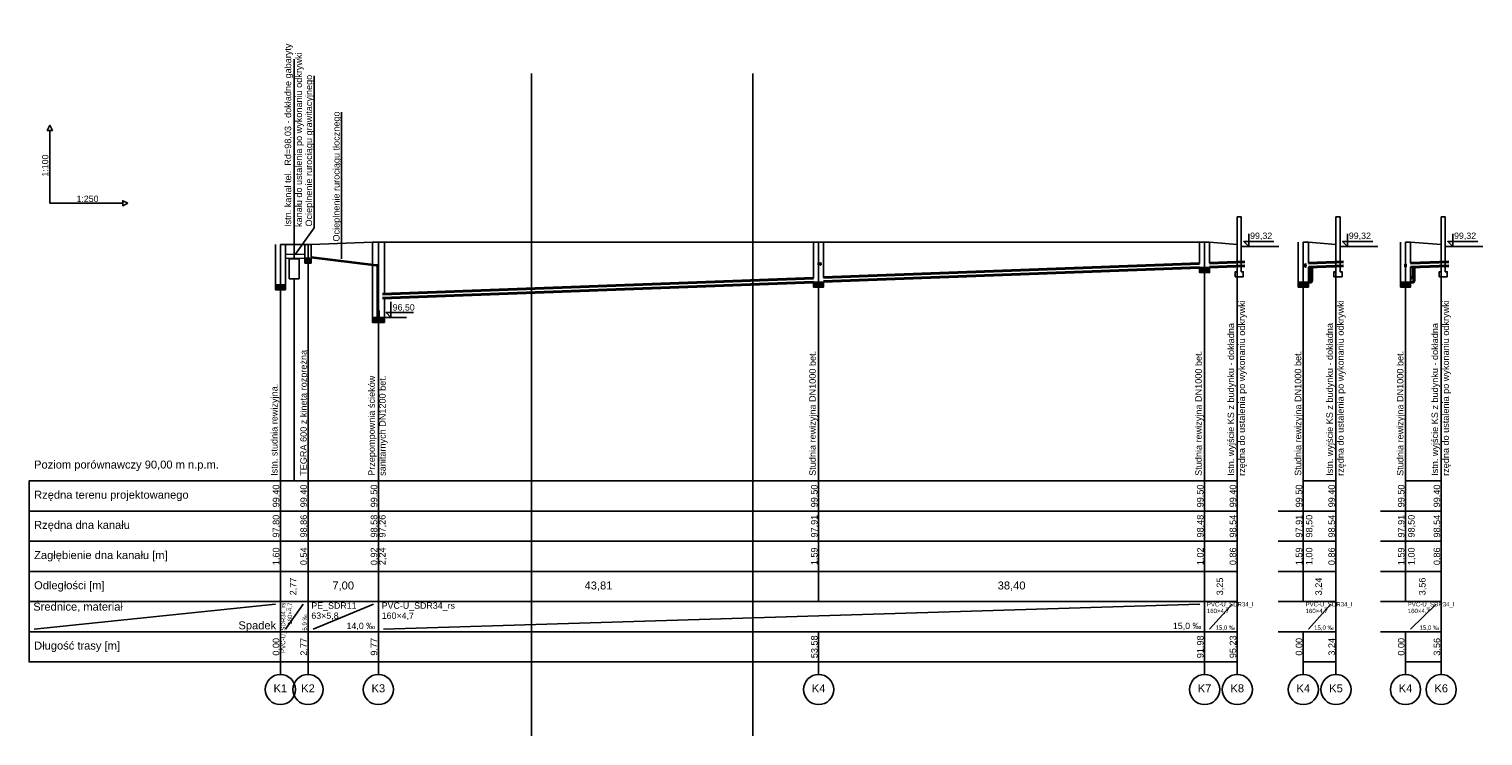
# Model space of a CAD drawing. Header units: inches. Extents: x -0.1 to 61.6, y -41.6 to 57.2.
# Tile 4 of 4: x 0 to 57.9, y 29.1 to 57.2. Entities that reach past the tile are written whole.
import ezdxf
from ezdxf.lldxf.tags import DXFTag

# ---------------------------------------------------------------- set-up
doc = ezdxf.new("R2010")
doc.units = ezdxf.units.IN
doc.header["$MEASUREMENT"] = 0
for name, color, linetype, true_color in [('IS_Grafika', 7, 'SOLID', 0x000000), ('IS_Kolizje_-_opisy', 7, 'SOLID', 0x000000), ('IS_Sieci_na_profilu', 7, 'SOLID', 0x000000), ('IS_Tabelka_profilu', 7, 'SOLID', 0x000000), ('IS_Tabelka_profilu_-_opisy', 7, 'SOLID', 0x000000), ('IS_Teren_proj', 7, 'SOLID', 0x000000)]:
    doc.layers.add(name, color=color, linetype=linetype, true_color=true_color)
doc.layers.add('IS_KS', color=34, linetype='Continuous', lineweight=40)
tags = doc.linetypes.add('DASHDOT', pattern=[20, 10, -5, 0, -5]).pattern_tags.tags
tags[10:11] = [DXFTag(74, 4), DXFTag(75, 0), DXFTag(340, '0'), DXFTag(46, 0.0), DXFTag(50, 0.0), DXFTag(44, 0.0), DXFTag(45, 0.0)]
tags[8:9] = [DXFTag(74, 4), DXFTag(75, 0), DXFTag(340, '0'), DXFTag(46, 0.0), DXFTag(50, 0.0), DXFTag(44, 0.0), DXFTag(45, 0.0)]
tags[6:7] = [DXFTag(74, 4), DXFTag(75, 0), DXFTag(340, '0'), DXFTag(46, 0.0), DXFTag(50, 0.0), DXFTag(44, 0.0), DXFTag(45, 0.0)]
tags[4:5] = [DXFTag(74, 4), DXFTag(75, 0), DXFTag(340, '0'), DXFTag(46, 0.0), DXFTag(50, 0.0), DXFTag(44, 0.0), DXFTag(45, 0.0)]
tags = doc.linetypes.add('DOT', pattern=[5, 0, -5]).pattern_tags.tags
tags[6:7] = [DXFTag(74, 4), DXFTag(75, 0), DXFTag(340, '0'), DXFTag(46, 0.0), DXFTag(50, 0.0), DXFTag(44, 0.0), DXFTag(45, 0.0)]
tags[4:5] = [DXFTag(74, 4), DXFTag(75, 0), DXFTag(340, '0'), DXFTag(46, 0.0), DXFTag(50, 0.0), DXFTag(44, 0.0), DXFTag(45, 0.0)]
tags = doc.linetypes.add('SOLID', pattern=[10, 10, 0]).pattern_tags.tags
tags[6:7] = [DXFTag(74, 4), DXFTag(75, 0), DXFTag(340, '0'), DXFTag(46, 0.0), DXFTag(50, 0.0), DXFTag(44, 0.0), DXFTag(45, 0.0)]
tags[4:5] = [DXFTag(74, 4), DXFTag(75, 0), DXFTag(340, '0'), DXFTag(46, 0.0), DXFTag(50, 0.0), DXFTag(44, 0.0), DXFTag(45, 0.0)]

msp = doc.modelspace()

# ---------------------------------------------------------------- hatches: boundary and pattern name
at = {"layer": 'IS_Sieci_na_profilu', "ltscale": 0.01}
for color, points in [(256, [(10.98, 48.137), (11.1, 48.137), (11.22, 48.137), (11.22, 47.937), (11.1, 47.937), (10.98, 47.937)]), (256, [(46.58, 47.758), (46.78, 47.758), (46.98, 47.758), (46.98, 47.558), (46.78, 47.558), (46.58, 47.558)]), (256, [(9.8, 47.073), (10, 47.073), (10.2, 47.073), (10.2, 46.873), (10, 46.873), (9.8, 46.873)]), (256, [(31.22, 47.182), (31.42, 47.182), (31.62, 47.182), (31.62, 46.982), (31.42, 46.982), (31.22, 46.982)]), (256, [(50.509, 47.182), (50.709, 47.182), (50.909, 47.182), (50.909, 46.982), (50.709, 46.982), (50.509, 46.982)]), (256, [(54.576, 47.182), (54.776, 47.182), (54.976, 47.182), (54.976, 46.982), (54.776, 46.982), (54.576, 46.982)]), (256, [(13.66, 45.773), (13.9, 45.773), (14.14, 45.773), (14.14, 45.573), (13.9, 45.573), (13.66, 45.573)]), (9, [(13.9, 45.773), (13.93, 45.773), (13.93, 45.998), (13.922, 46.073), (13.9, 46.073), (13.877, 46.073), (13.87, 45.998), (13.87, 45.773)])]:
    msp.add_hatch(color=color, dxfattribs=at).paths.add_polyline_path(points)

# ---------------------------------------------------------------- linework, layer by layer
at = {"linetype": 'DASHDOT', "ltscale": 0.1}
for p, q in [((20, 55.473), (20, 29.129)), ((28.796, 55.473), (28.796, 29.129))]:
    msp.add_line(p, q, dxfattribs=at)
for p, q in [((10.75, 48.103), (10.35, 48.103)), ((10.35, 48.103), (10.35, 47.303)), ((10.75, 47.303), (10.75, 48.103)), ((10.35, 47.303), (10.75, 47.303)), ((10.55, 39.273), (10.55, 47.303)), ((14.06, 45.773), (15.017, 45.773))]:
    msp.add_line(p, q)
msp.add_lwpolyline([(15.3, 45.975), (14.212, 45.975), (14.4, 45.773), (14.4, 46.398)])
at = {"layer": 'IS_Grafika', "ltscale": 0.01}
for points in [[(0.826, 53.416), (0.926, 53.216), (0.726, 53.216), (0.826, 53.416)], [(0.826, 50.316), (0.826, 53.216)], [(3.926, 50.316), (3.726, 50.216), (3.726, 50.416), (3.926, 50.316)], [(3.726, 50.316), (0.826, 50.316)]]:
    msp.add_lwpolyline(points, dxfattribs=at)
at = {"layer": 'IS_Kolizje_-_opisy', "ltscale": 0.01}
for points in [[(10.55, 56.043), (10.55, 48.103)], [(11.341, 55.379), (11.341, 49.339)], [(12.433, 53.943), (12.433, 48.103)], [(10.59, 48.284), (11.341, 49.339)]]:
    msp.add_lwpolyline(points, dxfattribs=at)
at = {"layer": 'IS_KS'}
for p, q in [((46.58, 47.918), (31.62, 47.357)), ((46.58, 47.758), (31.62, 47.197)), ((48.382, 47.986), (46.98, 47.933)), ((48.382, 47.826), (46.98, 47.773)), ((52.311, 47.986), (50.909, 47.933)), ((52.311, 47.826), (50.909, 47.773)), ((56.498, 47.986), (54.976, 47.929)), ((56.498, 47.826), (54.976, 47.769)), ((31.22, 47.342), (14.06, 46.699)), ((31.22, 47.182), (14.06, 46.539))]:
    msp.add_line(p, q, dxfattribs=at)
for points in [[(51.053, 47.778), (51.053, 47.262), (51.021, 47.182), (50.909, 47.182)], [(51.009, 47.777), (51.009, 47.372), (50.977, 47.292), (50.909, 47.292)], [(55.12, 47.774), (55.12, 47.262), (55.088, 47.182), (54.976, 47.182)], [(55.076, 47.772), (55.076, 47.422), (55.044, 47.342), (54.976, 47.342)]]:
    msp.add_lwpolyline(points, dxfattribs=at)
at = {"layer": 'IS_Sieci_na_profilu', "ltscale": 0.01}
for points in [[(48.08, 49.773), (48.08, 47.593), (48, 47.593), (48, 47.393), (48.32, 47.393), (48.32, 47.593), (48.24, 47.593), (48.24, 49.773), (48.08, 49.773)], [(52.009, 49.773), (52.009, 47.593), (51.929, 47.593), (51.929, 47.393), (52.249, 47.393), (52.249, 47.593), (52.169, 47.593), (52.169, 49.773), (52.009, 49.773)], [(56.196, 49.773), (56.196, 47.593), (56.116, 47.593), (56.116, 47.393), (56.436, 47.393), (56.436, 47.593), (56.356, 47.593), (56.356, 49.773), (56.196, 49.773)], [(9.8, 47.073), (9.8, 48.673)], [(10.2, 47.073), (10.2, 48.673)], [(10.98, 48.137), (10.98, 48.673)], [(11.22, 48.184), (11.22, 48.673)], [(13.66, 47.891), (13.66, 48.773)], [(14.14, 46.699), (14.14, 48.773)], [(31.22, 47.342), (31.22, 48.773)], [(31.62, 47.357), (31.62, 48.773)], [(46.58, 47.918), (46.58, 48.773)], [(46.98, 47.933), (46.98, 48.773)], [(48.54, 49.093), (48.54, 48.593), (48.34, 48.793), (49.54, 48.793)], [(50.509, 47.182), (50.509, 48.773)], [(50.909, 47.933), (50.909, 48.773)], [(52.469, 49.093), (52.469, 48.593), (52.269, 48.793), (53.469, 48.793)], [(54.576, 47.182), (54.576, 48.773)], [(54.976, 47.929), (54.976, 48.773)], [(56.656, 49.093), (56.656, 48.593), (56.456, 48.793), (57.656, 48.793)], [(10.2, 48.276), (10.98, 48.292)], [(10.2, 48.121), (10.98, 48.137)], [(10.98, 48.137), (11.1, 48.137), (11.1, 48.137), (11.22, 48.137), (11.22, 48.137), (11.1, 48.137), (11.1, 48.137), (10.98, 48.137)], [(10.98, 48.137), (11.1, 48.137), (11.1, 48.137), (11.22, 48.137), (11.22, 47.937), (11.1, 47.937), (11.1, 47.937), (10.98, 47.937), (10.98, 48.137)], [(11.22, 48.185), (13.815, 47.87)], [(11.22, 48.137), (11.22, 48.148)], [(11.22, 48.147), (13.815, 47.832)], [(48.24, 48.593), (49.74, 48.593)], [(52.169, 48.593), (53.669, 48.593)], [(56.356, 48.593), (57.856, 48.593)], [(13.66, 45.773), (13.66, 47.851)], [(13.815, 47.869), (13.861, 47.869), (13.861, 45.809), (13.87, 45.809)], [(13.87, 45.791), (13.854, 45.791), (13.854, 47.833), (13.815, 47.833)], [(46.58, 47.758), (46.78, 47.758), (46.78, 47.758), (46.98, 47.758), (46.98, 47.758), (46.78, 47.758), (46.78, 47.758), (46.58, 47.758)], [(46.58, 47.758), (46.78, 47.758), (46.78, 47.758), (46.98, 47.758), (46.98, 47.558), (46.78, 47.558), (46.78, 47.558), (46.58, 47.558), (46.58, 47.758)], [(46.98, 47.758), (46.98, 47.773)], [(50.909, 47.182), (50.909, 47.773)], [(54.976, 47.182), (54.976, 47.769)], [(9.8, 47.073), (10, 47.073), (10, 47.073), (10.2, 47.073), (10.2, 47.073), (10, 47.073), (10, 47.073), (9.8, 47.073)], [(9.8, 47.073), (10, 47.073), (10, 47.073), (10.2, 47.073), (10.2, 46.873), (10, 46.873), (10, 46.873), (9.8, 46.873), (9.8, 47.073)], [(31.22, 47.182), (31.42, 47.182), (31.42, 47.182), (31.62, 47.182), (31.62, 47.182), (31.42, 47.182), (31.42, 47.182), (31.22, 47.182)], [(31.22, 47.182), (31.42, 47.182), (31.42, 47.182), (31.62, 47.182), (31.62, 46.982), (31.42, 46.982), (31.42, 46.982), (31.22, 46.982), (31.22, 47.182)], [(31.62, 47.182), (31.62, 47.197)], [(50.509, 47.182), (50.709, 47.182), (50.709, 47.182), (50.909, 47.182), (50.909, 47.182), (50.709, 47.182), (50.709, 47.182), (50.509, 47.182)], [(50.509, 47.182), (50.709, 47.182), (50.709, 47.182), (50.909, 47.182), (50.909, 46.982), (50.709, 46.982), (50.709, 46.982), (50.509, 46.982), (50.509, 47.182)], [(54.576, 47.182), (54.776, 47.182), (54.776, 47.182), (54.976, 47.182), (54.976, 47.182), (54.776, 47.182), (54.776, 47.182), (54.576, 47.182)], [(54.576, 47.182), (54.776, 47.182), (54.776, 47.182), (54.976, 47.182), (54.976, 46.982), (54.776, 46.982), (54.776, 46.982), (54.576, 46.982), (54.576, 47.182)], [(14.14, 45.773), (14.14, 46.539)], [(13.66, 45.773), (13.9, 45.773), (13.9, 45.773), (14.14, 45.773), (14.14, 45.573), (13.9, 45.573), (13.9, 45.573), (13.66, 45.573), (13.66, 45.773)], [(13.815, 45.773), (13.9, 45.773), (13.9, 45.773), (13.985, 45.773), (13.985, 45.773), (13.9, 45.773), (13.9, 45.773), (13.815, 45.773)], [(13.9, 45.773), (13.93, 45.773), (13.93, 45.998), (13.922, 46.073), (13.9, 46.073), (13.9, 46.073), (13.877, 46.073), (13.87, 45.998), (13.87, 45.773), (13.9, 45.773)]]:
    msp.add_lwpolyline(points, dxfattribs=at)
for centre, major_axis, ratio in [((31.42, 47.905), (0, 0.055), 0.4), ((31.5, 47.904), (0, 0.055), 0.366192), ((50.79, 47.841), (0, 0.08), 0.4), ((54.776, 47.841), (0, 0.08), 0.4)]:
    msp.add_ellipse(centre, major_axis=major_axis, ratio=ratio, dxfattribs=at)
at = {"layer": 'IS_Sieci_na_profilu', "linetype": 'DOT', "ltscale": 0.01}
for centre in [(50.909, 47.262), (54.976, 47.262)]:
    msp.add_ellipse(centre, major_axis=(0, 0.08), ratio=0.000209, dxfattribs=at)
at = {"layer": 'IS_Tabelka_profilu', "ltscale": 0.01}
for points in [[(10, 48.673), (10, 39.273)], [(10, 39.273), (10, 48.673)], [(11.1, 48.673), (11.1, 39.273)], [(11.1, 39.273), (11.1, 48.673)], [(13.9, 48.773), (13.9, 39.273)], [(13.9, 39.273), (13.9, 48.773)], [(31.42, 48.773), (31.42, 39.273)], [(31.42, 39.273), (31.42, 48.773)], [(46.78, 48.773), (46.78, 39.273)], [(46.78, 39.273), (46.78, 48.773)], [(48.08, 48.773), (48.08, 39.273)], [(50.709, 48.773), (50.709, 39.273)], [(50.709, 39.273), (50.709, 48.773)], [(52.009, 48.773), (52.009, 39.273)], [(54.776, 48.773), (54.776, 39.273)], [(54.776, 39.273), (54.776, 48.773)], [(56.196, 48.773), (56.196, 39.273)], [(10, 39.273), (10, 40.473)], [(11.1, 39.273), (11.1, 40.473)], [(13.9, 39.273), (13.9, 40.473)], [(31.42, 39.273), (31.42, 40.473)], [(46.78, 39.273), (46.78, 40.473)], [(48.08, 39.273), (48.08, 40.473)], [(50.709, 39.273), (50.709, 40.473)], [(52.009, 39.273), (52.009, 40.473)], [(54.776, 39.273), (54.776, 40.473)], [(56.196, 39.273), (56.196, 40.473)], [(10, 32.073), (0, 32.073), (0, 39.273), (10, 39.273)], [(10, 32.073), (0, 32.073), (0, 39.273), (10, 39.273), (10, 32.073)], [(11.1, 34.473), (10, 34.473), (10, 39.273), (11.1, 39.273), (11.1, 34.473)], [(13.9, 34.473), (11.1, 34.473), (11.1, 39.273), (13.9, 39.273), (13.9, 34.473)], [(31.42, 34.473), (13.9, 34.473), (13.9, 39.273), (31.42, 39.273), (31.42, 34.473)], [(46.78, 34.473), (31.42, 34.473), (31.42, 39.273), (46.78, 39.273), (46.78, 34.473)], [(48.08, 34.473), (46.78, 34.473), (46.78, 39.273), (48.08, 39.273), (48.08, 34.473)], [(52.009, 34.473), (50.709, 34.473), (50.709, 39.273), (52.009, 39.273), (52.009, 34.473)], [(56.196, 34.473), (54.776, 34.473), (54.776, 39.273), (56.196, 39.273), (56.196, 34.473)], [(0, 38.073), (10, 38.073)], [(10, 38.073), (11.1, 38.073)], [(11.1, 38.073), (13.9, 38.073)], [(13.9, 38.073), (31.42, 38.073)], [(31.42, 38.073), (46.78, 38.073)], [(46.78, 38.073), (48.08, 38.073)], [(49.709, 38.073), (50.709, 38.073)], [(50.709, 38.073), (52.009, 38.073)], [(53.776, 38.073), (54.776, 38.073)], [(54.776, 38.073), (56.196, 38.073)], [(0, 36.873), (10, 36.873)], [(10, 36.873), (11.1, 36.873)], [(11.1, 36.873), (13.9, 36.873)], [(13.9, 36.873), (31.42, 36.873)], [(31.42, 36.873), (46.78, 36.873)], [(46.78, 36.873), (48.08, 36.873)], [(49.709, 36.873), (50.709, 36.873)], [(50.709, 36.873), (52.009, 36.873)], [(53.776, 36.873), (54.776, 36.873)], [(54.776, 36.873), (56.196, 36.873)], [(0, 35.673), (10, 35.673)], [(10, 35.673), (11.1, 35.673)], [(11.1, 35.673), (13.9, 35.673)], [(13.9, 35.673), (31.42, 35.673)], [(31.42, 35.673), (46.78, 35.673)], [(46.78, 35.673), (48.08, 35.673)], [(49.709, 35.673), (50.709, 35.673)], [(50.709, 35.673), (52.009, 35.673)], [(53.776, 35.673), (54.776, 35.673)], [(54.776, 35.673), (56.196, 35.673)], [(0, 34.473), (10, 34.473)], [(10, 34.473), (11.1, 34.473)], [(11.1, 33.273), (11.1, 34.473)], [(11.1, 34.473), (13.9, 34.473)], [(13.9, 33.273), (13.9, 34.473)], [(13.9, 34.473), (31.42, 34.473)], [(31.42, 34.473), (46.78, 34.473)], [(46.78, 33.273), (46.78, 34.473)], [(46.78, 34.473), (48.08, 34.473)], [(48.08, 33.273), (48.08, 34.473)], [(49.709, 34.473), (50.709, 34.473)], [(50.709, 34.473), (52.009, 34.473)], [(52.009, 33.273), (52.009, 34.473)], [(53.776, 34.473), (54.776, 34.473)], [(54.776, 34.473), (56.196, 34.473)], [(56.196, 33.273), (56.196, 34.473)], [(0, 33.273), (10, 33.273)], [(11.1, 32.073), (10, 32.073), (10, 33.273), (11.1, 33.273), (11.1, 32.073)], [(10, 33.273), (11.1, 33.273)], [(13.9, 32.073), (11.1, 32.073), (11.1, 33.273), (13.9, 33.273), (13.9, 32.073)], [(11.1, 33.273), (13.9, 33.273)], [(31.42, 32.073), (13.9, 32.073), (13.9, 33.273), (31.42, 33.273), (31.42, 32.073)], [(13.9, 33.273), (31.42, 33.273)], [(46.78, 32.073), (31.42, 32.073), (31.42, 33.273), (46.78, 33.273), (46.78, 32.073)], [(31.42, 33.273), (46.78, 33.273)], [(48.08, 32.073), (46.78, 32.073), (46.78, 33.273), (48.08, 33.273), (48.08, 32.073)], [(46.78, 33.273), (48.08, 33.273)], [(49.709, 33.273), (50.709, 33.273)], [(52.009, 32.073), (50.709, 32.073), (50.709, 33.273), (52.009, 33.273), (52.009, 32.073)], [(50.709, 33.273), (52.009, 33.273)], [(53.776, 33.273), (54.776, 33.273)], [(56.196, 32.073), (54.776, 32.073), (54.776, 33.273), (56.196, 33.273), (56.196, 32.073)], [(54.776, 33.273), (56.196, 33.273)], [(10, 32.073), (11.1, 32.073)], [(11.1, 32.073), (13.9, 32.073)], [(13.9, 32.073), (31.42, 32.073)], [(31.42, 32.073), (46.78, 32.073)], [(46.78, 32.073), (48.08, 32.073)], [(50.709, 32.073), (52.009, 32.073)], [(54.776, 32.073), (56.196, 32.073)]]:
    msp.add_lwpolyline(points, dxfattribs=at)
at = {"layer": 'IS_Tabelka_profilu_-_opisy', "ltscale": 0.01}
for points in [[(0.2, 33.373), (9.8, 34.373)], [(10.2, 33.373), (10.906, 34.373)], [(11.3, 33.373), (13.7, 34.373)], [(14.1, 33.373), (46.585, 34.373)], [(46.98, 33.373), (47.88, 34.373)], [(50.909, 33.373), (51.805, 34.373)], [(54.976, 33.373), (56, 34.373)], [(10, 31.573), (10, 32.073)], [(11.1, 31.573), (11.1, 32.073)], [(13.9, 31.573), (13.9, 32.073)], [(31.42, 31.573), (31.42, 32.073)], [(46.78, 31.573), (46.78, 32.073)], [(48.08, 31.573), (48.08, 32.073)], [(50.709, 31.573), (50.709, 32.073)], [(52.009, 31.573), (52.009, 32.073)], [(54.776, 31.573), (54.776, 32.073)], [(56.196, 31.573), (56.196, 32.073)]]:
    msp.add_lwpolyline(points, dxfattribs=at)
for centre in [(10, 30.973), (11.1, 30.973), (13.9, 30.973), (31.42, 30.973), (46.78, 30.973), (48.08, 30.973), (50.709, 30.973), (52.009, 30.973), (54.776, 30.973), (56.196, 30.973)]:
    msp.add_ellipse(centre, major_axis=(0.6, 0), ratio=1, dxfattribs=at)
at = {"layer": 'IS_Teren_proj', "ltscale": 0.01}
for points in [[(10, 48.673), (10.2, 48.673)], [(10.2, 48.673), (10.98, 48.673)], [(10.98, 48.673), (11.1, 48.673)], [(11.1, 48.673), (11.22, 48.673)], [(11.22, 48.673), (13.66, 48.773)], [(13.66, 48.773), (13.9, 48.773)], [(13.9, 48.773), (14.06, 48.773)], [(13.985, 48.773), (31.22, 48.773)], [(31.22, 48.773), (31.42, 48.773)], [(31.42, 48.773), (31.62, 48.773)], [(31.62, 48.773), (46.58, 48.773)], [(46.58, 48.773), (46.78, 48.773)], [(46.78, 48.773), (46.98, 48.773)], [(46.98, 48.773), (48.08, 48.673)], [(50.709, 48.773), (50.909, 48.773)], [(50.909, 48.773), (52.009, 48.673)], [(54.776, 48.773), (54.976, 48.773)], [(54.976, 48.773), (56.196, 48.673)]]:
    msp.add_lwpolyline(points, dxfattribs=at)

# ---------------------------------------------------------------- texts
at = {"layer": 'IS_Grafika', "ltscale": 0.01, "insert": (0.768, 51.816), "char_height": 0.25, "attachment_point": 8, "rotation": 90}
msp.add_mtext('\\fArial|b0|i0;1:100', dxfattribs=at)
at = {"layer": 'IS_Grafika', "ltscale": 0.01, "insert": (2.326, 50.366), "char_height": 0.25, "attachment_point": 8}
msp.add_mtext('\\fArial|b0|i0;1:250', dxfattribs=at)
at = {"layer": 'IS_Kolizje_-_opisy', "ltscale": 0.01, "char_height": 0.2592, "width": 8.09705, "attachment_point": 7, "rotation": 90}
for s, insert in [('\\fArial|b0|i0;Istn. kana\\fArial|b0|i0|c238;ł tel\\fArial|b0|i0;.  Rd=98,03 - dok\\fArial|b0|i0|c238;ładne gabaryty kanału do ustalenia po wykonaniu odkrywki', (10.94, 49.373)), ('\\fArial|b0|i0;Ocieplnenie ruroci\\fArial|b0|i0|c238;ągu grawitacyjnego', (11.341, 49.389)), ('\\fArial|b0|i0;Ocieplnenie ruroci\\fArial|b0|i0|c238;ągu tłocznego', (12.433, 48.793))]:
    msp.add_mtext(s, dxfattribs=dict(at, insert=insert))
at = {"layer": 'IS_Sieci_na_profilu', "ltscale": 0.01, "char_height": 0.252, "attachment_point": 7}
for insert in [(48.59, 48.851), (52.519, 48.851), (56.706, 48.851)]:
    msp.add_mtext('\\fArial|b0|i0;99,32', dxfattribs=dict(at, insert=insert))
at = {"layer": 'IS_Tabelka_profilu_-_opisy', "ltscale": 0.01}
for s, insert, char_height, attachment_point in [('\\fArial|b0|i0;96,50', (14.467, 46.3), 0.252, 1), ('\\fArial|b0|i0;Poziom porównawczy 90,00 m n.p.m.', (0.2, 40.08), 0.3168, 1), ('\\fArial|b0|i0;Rzędna terenu projektowanego', (0.2, 38.88), 0.3168, 1), ('\\fArial|b0|i0;Rzędna dna kanału', (0.2, 37.68), 0.3168, 1), ('\\fArial|b0|i0;Zagłębienie dna kanału [m]', (0.2, 36.48), 0.3168, 1), ('\\fArial|b0|i0;Odległości [m]', (0.2, 35.28), 0.3168, 1), ('\\fArial|b0|i0;7,00', (12.5, 34.895), 0.3168, 8), ('\\fArial|b0|i0;43,81', (22.66, 34.895), 0.3168, 8), ('\\fArial|b0|i0;38,40', (39.1, 34.895), 0.3168, 8), ('\\fArial|b0|i0;Średnice, materiał', (0.167, 34.43), 0.3168, 1), ('\\fArial|b0|i0;PE_SDR11', (11.233, 34.437), 0.252, 1), ('\\fArial|b0|i0;PVC-U_SDR34_rs', (14.033, 34.437), 0.252, 1), ('\\fArial|b0|i0;160×4,7', (46.869, 34.185), 0.1728, 1), ('\\fArial|b0|i0;PVC-U_SDR34_l', (46.869, 34.452), 0.1728, 1), ('\\fArial|b0|i0;160×4,7', (50.798, 34.185), 0.1728, 1), ('\\fArial|b0|i0;PVC-U_SDR34_l', (50.798, 34.452), 0.1728, 1), ('\\fArial|b0|i0;160×4,7', (54.865, 34.185), 0.1728, 1), ('\\fArial|b0|i0;PVC-U_SDR34_l', (54.865, 34.452), 0.1728, 1), ('\\fArial|b0|i0;Spadek', (9.833, 33.273), 0.3168, 9), ('\\fArial|b0|i0;63×5,8', (11.233, 34.037), 0.252, 1), ('\\fArial|b0|i0;14,0 ‰', (13.767, 33.331), 0.252, 9), ('\\fArial|b0|i0;160×4,7', (14.033, 34.037), 0.252, 1), ('\\fArial|b0|i0;15,0 ‰', (46.652, 33.331), 0.252, 9), ('\\fArial|b0|i0;15,0 ‰', (47.991, 33.316), 0.1728, 9), ('\\fArial|b0|i0;Długość trasy [m]', (0.2, 32.88), 0.3168, 1), ('\\fArial|b0|i0;K1', (10, 31.18), 0.3168, 2), ('\\fArial|b0|i0;K2', (11.1, 31.18), 0.3168, 2), ('\\fArial|b0|i0;K3', (13.9, 31.18), 0.3168, 2), ('\\fArial|b0|i0;K4', (31.42, 31.18), 0.3168, 2), ('\\fArial|b0|i0;K7', (46.78, 31.18), 0.3168, 2), ('\\fArial|b0|i0;K8', (48.08, 31.18), 0.3168, 2), ('\\fArial|b0|i0;K4', (50.709, 31.18), 0.3168, 2), ('\\fArial|b0|i0;K5', (52.009, 31.18), 0.3168, 2), ('\\fArial|b0|i0;K4', (54.776, 31.18), 0.3168, 2), ('\\fArial|b0|i0;K6', (56.196, 31.18), 0.3168, 2)]:
    msp.add_mtext(s, dxfattribs=dict(at, insert=insert, char_height=char_height, attachment_point=attachment_point))
at = {"layer": 'IS_Tabelka_profilu_-_opisy', "ltscale": 0.01, "char_height": 0.2592, "width": 7.16778, "attachment_point": 7, "rotation": 90}
for insert in [(48.465, 39.473), (52.395, 39.473), (56.581, 39.473)]:
    msp.add_mtext('\\fArial|b0|i0;Istn. wyj\\fArial|b0|i0|c238;ście KS z budynku - dokładna rzędna do ustalenia po wykonaniu odkrywki', dxfattribs=dict(at, insert=insert))
at = {"layer": 'IS_Tabelka_profilu_-_opisy', "ltscale": 0.01, "rotation": 90}
for s, insert, char_height, attachment_point in [('\\fArial|b0|i0;TEGRA 600 z kinetą rozprężną', (11.13, 39.473), 0.2592, 7), ('\\fArial|b0|i0;Studnia rewizyjna DN1000 bet.', (31.385, 39.473), 0.2592, 7), ('\\fArial|b0|i0;Studnia rewizyjna DN1000 bet.', (46.745, 39.473), 0.2592, 7), ('\\fArial|b0|i0;Studnia rewizyjna DN1000 bet.', (50.705, 39.473), 0.2592, 7), ('\\fArial|b0|i0;Studnia rewizyjna DN1000 bet.', (54.771, 39.473), 0.2592, 7), ('\\fArial|b0|i0;Istn. studnia rewizyjna.', (9.965, 39.473), 0.2592, 7), ('\\fArial|b0|i0;99,40', (10.005, 38.673), 0.2592, 8), ('\\fArial|b0|i0;99,40', (11.105, 38.673), 0.2592, 8), ('\\fArial|b0|i0;99,50', (13.905, 38.673), 0.2592, 8), ('\\fArial|b0|i0;99,50', (31.425, 38.673), 0.2592, 8), ('\\fArial|b0|i0;99,50', (46.785, 38.673), 0.2592, 8), ('\\fArial|b0|i0;99,40', (48.085, 38.673), 0.2592, 8), ('\\fArial|b0|i0;99,50', (50.715, 38.673), 0.2592, 8), ('\\fArial|b0|i0;99,40', (52.015, 38.673), 0.2592, 8), ('\\fArial|b0|i0;99,50', (54.781, 38.673), 0.2592, 8), ('\\fArial|b0|i0;99,40', (56.201, 38.673), 0.2592, 8), ('\\fArial|b0|i0;97,80', (10.005, 37.473), 0.2592, 8), ('\\fArial|b0|i0;98,54', (48.085, 37.473), 0.2592, 8), ('\\fArial|b0|i0;1,60', (10.005, 36.273), 0.2592, 8), ('\\fArial|b0|i0;0,86', (48.085, 36.273), 0.2592, 8), ('\\fArial|b0|i0;2,77', (10.685, 35.073), 0.2592, 8), ('\\fArial|b0|i0;3,25', (47.565, 35.073), 0.2592, 8), ('\\fArial|b0|i0;3,24', (51.495, 35.073), 0.2592, 8), ('\\fArial|b0|i0;3,56', (55.621, 35.073), 0.2592, 8), ('\\fArial|b0|i0;PVC-U_SDR34_rs', (10.025, 34.428), 0.1728, 3), ('\\fArial|b0|i0;160×4,7', (10.291, 34.428), 0.1728, 3), ('\\fArial|b0|i0;5,9 ‰', (11.086, 33.318), 0.1728, 7), ('\\fArial|b0|i0;0,00', (10.005, 32.673), 0.2592, 8), ('\\fArial|b0|i0;2,77', (11.105, 32.673), 0.2592, 8), ('\\fArial|b0|i0;9,77', (13.905, 32.673), 0.2592, 8), ('\\fArial|b0|i0;53,58', (31.425, 32.673), 0.2592, 8), ('\\fArial|b0|i0;91,98', (46.785, 32.673), 0.2592, 8), ('\\fArial|b0|i0;95,23', (48.085, 32.673), 0.2592, 8), ('\\fArial|b0|i0;0,00', (50.715, 32.673), 0.2592, 8), ('\\fArial|b0|i0;3,24', (52.015, 32.673), 0.2592, 8), ('\\fArial|b0|i0;0,00', (54.781, 32.673), 0.2592, 8), ('\\fArial|b0|i0;3,56', (56.201, 32.673), 0.2592, 8)]:
    msp.add_mtext(s, dxfattribs=dict(at, insert=insert, char_height=char_height, attachment_point=attachment_point))
at = {"layer": 'IS_Tabelka_profilu_-_opisy', "color": 5, "ltscale": 0.01, "insert": (14.27, 39.473), "char_height": 0.2592, "width": 4.42963, "attachment_point": 7, "rotation": 90}
msp.add_mtext('\\fArial|b0|i0;Przepompownia \\fArial|b0|i0|c238;ścieków sanitarnych DN1200 bet.', dxfattribs=at)
at = {"layer": 'IS_Tabelka_profilu_-_opisy', "color": 5, "ltscale": 0.01, "char_height": 0.2592, "rotation": 90}
for s, insert, attachment_point in [('\\fArial|b0|i0;98,86', (11.105, 37.473), 8), ('\\fArial|b0|i0;98,58', (13.905, 37.473), 8), ('\\fArial|b0|i0;97,26', (13.926, 37.473), 2), ('\\fArial|b0|i0;97,91', (31.425, 37.473), 8), ('\\fArial|b0|i0;98,48', (46.785, 37.473), 8), ('\\fArial|b0|i0;97,91', (50.715, 37.473), 8), ('\\fArial|b0|i0;98,50', (51.118, 37.473), 8), ('\\fArial|b0|i0;98,54', (52.015, 37.473), 8), ('\\fArial|b0|i0;97,91', (54.781, 37.473), 8), ('\\fArial|b0|i0;98,50', (55.185, 37.473), 8), ('\\fArial|b0|i0;98,54', (56.201, 37.473), 8), ('\\fArial|b0|i0;0,54', (11.105, 36.273), 8), ('\\fArial|b0|i0;0,92', (13.905, 36.273), 8), ('\\fArial|b0|i0;2,24', (13.926, 36.273), 2), ('\\fArial|b0|i0;1,59', (31.425, 36.273), 8), ('\\fArial|b0|i0;1,02', (46.785, 36.273), 8), ('\\fArial|b0|i0;1,59', (50.715, 36.273), 8), ('\\fArial|b0|i0;1,00', (51.118, 36.273), 8), ('\\fArial|b0|i0;0,86', (52.015, 36.273), 8), ('\\fArial|b0|i0;1,59', (54.781, 36.273), 8), ('\\fArial|b0|i0;1,00', (55.185, 36.273), 8), ('\\fArial|b0|i0;0,86', (56.201, 36.273), 8)]:
    msp.add_mtext(s, dxfattribs=dict(at, insert=insert, attachment_point=attachment_point))
at = {"layer": 'IS_Tabelka_profilu_-_opisy', "color": 5, "ltscale": 0.01, "char_height": 0.1728, "attachment_point": 9}
for insert in [(51.916, 33.316), (56.111, 33.316)]:
    msp.add_mtext('\\fArial|b0|i0;15,0 ‰', dxfattribs=dict(at, insert=insert))

doc.saveas('drawing.dxf')
